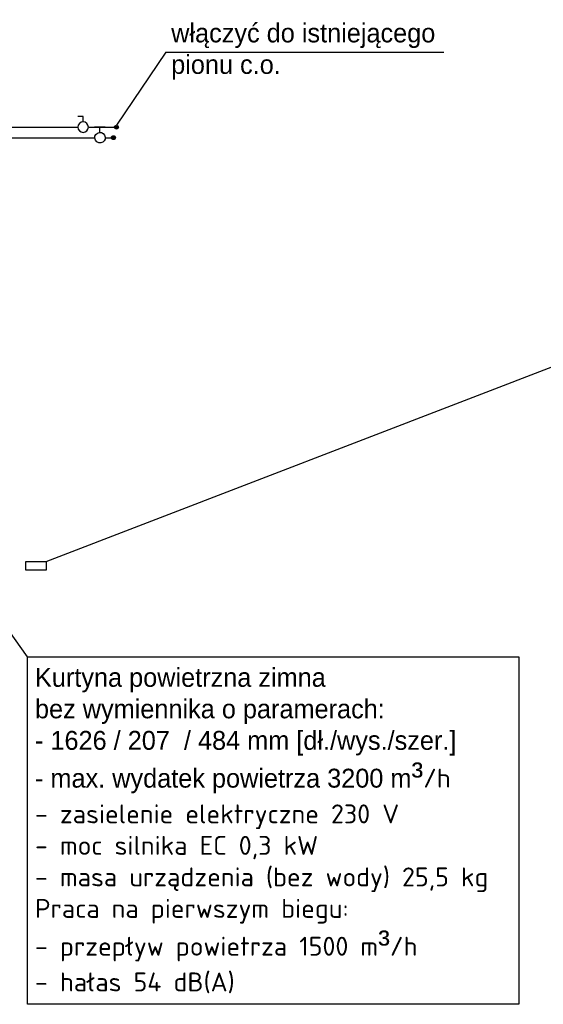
# Model space of a CAD drawing. Header units: millimetres. Extents: x -4202 to 34589, y -2795 to 14011.
# Tile 112 of 117: x -3337 to -2839, y 2787 to 3725. Entities that reach past the tile are written whole.
import ezdxf
from ezdxf.lldxf.tags import DXFTag

# ---------------------------------------------------------------- set-up
doc = ezdxf.new("R2010")
doc.units = ezdxf.units.MM
for name, color, linetype in [('IS_Armatura_Therm', 206, 'SOLID'), ('IS_Opisy_działek_Therm', 7, 'SOLID'), ('IS_Text_Odbiornikow_Therm', 7, 'Continuous')]:
    doc.layers.add(name, color=color, linetype=linetype)
doc.layers.add('IS_Powrót', color=5, linetype='DASH', lineweight=30, true_color=0x0000ff)
doc.layers.add('IS_Zasilanie', color=1, linetype='SOLID', lineweight=30, true_color=0xff0000)
doc.styles.add('!S', font='txt')
tags = doc.linetypes.add('DASH', pattern=[15, 10, -5]).pattern_tags.tags
tags[6:7] = [DXFTag(74, 4), DXFTag(75, 0), DXFTag(340, '0'), DXFTag(46, 0.0), DXFTag(50, 0.0), DXFTag(44, 0.0), DXFTag(45, 0.0)]
tags[4:5] = [DXFTag(74, 4), DXFTag(75, 0), DXFTag(340, '0'), DXFTag(46, 0.0), DXFTag(50, 0.0), DXFTag(44, 0.0), DXFTag(45, 0.0)]
tags = doc.linetypes.add('SOLID', pattern=[10, 10, 0]).pattern_tags.tags
tags[6:7] = [DXFTag(74, 4), DXFTag(75, 0), DXFTag(340, '0'), DXFTag(46, 0.0), DXFTag(50, 0.0), DXFTag(44, 0.0), DXFTag(45, 0.0)]
tags[4:5] = [DXFTag(74, 4), DXFTag(75, 0), DXFTag(340, '0'), DXFTag(46, 0.0), DXFTag(50, 0.0), DXFTag(44, 0.0), DXFTag(45, 0.0)]

msp = doc.modelspace()

# ---------------------------------------------------------------- hatches: boundary and pattern name
at = {"layer": 'IS_Powrót'}
h = msp.add_hatch(color=256, dxfattribs=at)
edge = h.paths.add_edge_path()
edge.add_arc((-3248.217, 3612.164), 1.842, 0, 360)
at = {"layer": 'IS_Zasilanie'}
h = msp.add_hatch(color=256, dxfattribs=at)
edge = h.paths.add_edge_path()
edge.add_arc((-3245.37, 3622.198), 1.842, 0, 360)

# ---------------------------------------------------------------- linework, layer by layer
at = {"layer": 'IS_Armatura_Therm', "lineweight": 30}
for p, q in [((-3277.056, 3632.195), (-3282.056, 3632.195)), ((-3277.056, 3627.195), (-3277.056, 3632.195))]:
    msp.add_line(p, q, dxfattribs=at)
at = {"layer": 'IS_Armatura_Therm', "color": 5, "lineweight": 30, "true_color": 0x0000ff}
for p, q in [((-3256.136, 3622.164), (-3266.135, 3622.164)), ((-3261.045, 3617.163), (-3261.045, 3622.164))]:
    msp.add_line(p, q, dxfattribs=at)
at = {"layer": 'IS_Armatura_Therm', "lineweight": 30, "extrusion": (0, 0, -1)}
msp.add_ellipse((-3277.056, 3622.195), major_axis=(0, 5), ratio=1, dxfattribs=at)
at = {"layer": 'IS_Armatura_Therm', "color": 5, "lineweight": 30, "true_color": 0x0000ff}
msp.add_ellipse((-3260.954, 3612.164), major_axis=(2.5, -4.33), ratio=1, dxfattribs=at)
at = {"layer": 'IS_Opisy_działek_Therm', "lineweight": -3}
for p, q in [((-3198.259, 3693.687), (-3245.37, 3624.039)), ((-3198.259, 3693.687), (-2933.423, 3693.687)), ((-3330.082, 3117.884), (-3387.674, 3198.888))]:
    msp.add_line(p, q, dxfattribs=at)
at = {"layer": 'IS_Opisy_działek_Therm', "ltscale": 15}
msp.add_line((-3312.387, 3208.621), (-2766.383, 3418.548), dxfattribs=at)
at = {"layer": 'IS_Powrót'}
for p, q in [((-3421.492, 3612.164), (-3265.954, 3612.164)), ((-3255.954, 3612.164), (-3250.059, 3612.164))]:
    msp.add_line(p, q, dxfattribs=at)
msp.add_circle((-3248.217, 3612.164), 1.842, dxfattribs=at)
at = {"layer": 'IS_Text_Odbiornikow_Therm', "ltscale": 15}
for points in [[(-3312.387, 3208.621), (-3312.387, 3200.414), (-3331.689, 3200.414), (-3331.689, 3208.621)], [(-3330.082, 3117.884), (-2862.283, 3117.884), (-2862.283, 2786.93), (-3330.082, 2786.93)]]:
    msp.add_lwpolyline(points, close=True, dxfattribs=at)
at = {"layer": 'IS_Zasilanie'}
for p, q in [((-3431.527, 3622.177), (-3282.056, 3622.195)), ((-3272.056, 3622.195), (-3247.211, 3622.197))]:
    msp.add_line(p, q, dxfattribs=at)
msp.add_circle((-3245.37, 3622.198), 1.842, dxfattribs=at)

# ---------------------------------------------------------------- texts
at = {"layer": 'IS_Opisy_działek_Therm', "lineweight": -3, "insert": (-3193.215, 3720.896), "char_height": 18, "width": 295.3685, "attachment_point": 1, "style": '!S'}
msp.add_mtext('włączyć do istniejącego pionu c.o.', dxfattribs=at)
at = {"layer": 'IS_Opisy_działek_Therm', "ltscale": 0.01, "insert": (-3322.918, 2797.442), "char_height": 18, "attachment_point": 7, "style": '!S'}
msp.add_mtext('Kurtyna powietrzna zimna \\Pbez wymiennika o paramerach: \\P- 1626 / 207  / 484 mm [dł./wys./szer.]\\P- max. wydatek powietrza 3200 m{\\fArial|b0|i0|c238|p0;\\H1.333333x;³\\fISOCPEUR|b0|i0|c0|p0;\\H0.75x;/h\\P- zasielenie elektryczne 230 V\\P- moc silnika EC 0,3 kW\\P- masa urządzenia (bez wody) 25,5 kg\\PPraca na pierwszym biegu:\\P- przepływ powietrza 1500 m\\fArial|b0|i0|c238|p0;\\H1.333334x;³\\fISOCPEUR|b0|i0|c0|p0;\\H0.75x;/h\\P- hałas 54 dB(A)}', dxfattribs=at)

doc.saveas('drawing.dxf')
